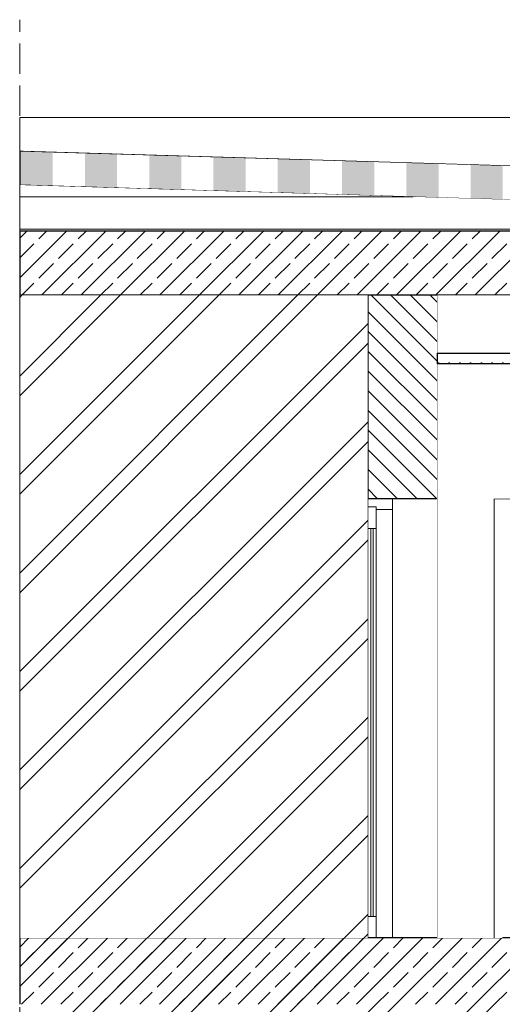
# Model space of a CAD drawing. Header units: centimetres. Extents: x -390 to 677, y -512 to 429.
# Tile 18 of 25: x -390 to -165, y -31 to 429. Entities that reach past the tile are written whole.
import ezdxf

# ---------------------------------------------------------------- set-up
doc = ezdxf.new("R2010")
doc.units = ezdxf.units.CM
doc.header["$MEASUREMENT"] = 0
doc.linetypes.add('Hidden Line', pattern=[19.561111, 14.111111, -5.45])
doc.linetypes.add('Wipeout_Contour', pattern=[100, 0, -100])
for name, color, linetype in [('220 - ŚCIANY WEWNĘTRZNE', 7, 'Continuous'), ('270-Dachy Powłoki', 7, 'Continuous'), ('299-Wymiary Opisy', 7, 'Continuous'), ('440-Stropy', 7, 'Continuous'), ('Drzwi Archicad', 7, 'Continuous'), ('Rozbiórka_Drzwi Archicad', 7, 'Continuous')]:
    doc.layers.add(name, color=color, linetype=linetype)
for name, color, linetype, lineweight in [('220 - ŚCIANY WEWNĘTRZNE_Nr_pióra__27', 7, 'Continuous', 25), ('220 - ŚCIANY WEWNĘTRZNE_Nr_pióra__87', 7, 'Continuous', 13), ('220-Ściany_Nr_pióra__120', 7, 'Continuous', 13), ('220-Ściany_Nr_pióra__18', 9, 'Continuous', 13), ('220-Ściany_Nr_pióra__21', 7, 'Continuous', 25), ('270-Dachy Powłoki_Nr_pióra__19', 255, 'Continuous', 0), ('270-Dachy Powłoki_Nr_pióra__21', 7, 'Continuous', 25), ('299-Wymiary Opisy_Nr_pióra__45', 7, 'Continuous', 15), ('299-Wymiary Opisy_Nr_pióra__6', 7, 'Continuous', 13), ('299-Wymiary Opisy_Nr_pióra__85', 7, 'Continuous', 13), ('440-Stropy_Nr_pióra__21', 7, 'Continuous', 25), ('Drzwi Archicad_Nr_pióra__3', 7, 'Continuous', 13), ('Rozbiórka_220-A Ściany_Nr_pióra__120', 7, 'Continuous', 13), ('Rozbiórka_Drzwi Archicad_Nr_pióra__23', 7, 'Continuous', 15), ('Rozbiórka_Drzwi Archicad_Nr_pióra__3', 7, 'Continuous', 13), ('Rozbiórka_Drzwi Archicad_Nr_pióra__43', 7, 'Continuous', 13), ('Rozbiórka_Drzwi Archicad_Nr_pióra__87', 7, 'Continuous', 13)]:
    doc.layers.add(name, color=color, linetype=linetype, lineweight=lineweight)
doc.styles.add('STYL_AUTOMATYCZNY_2', font='arial.ttf')
doc.dimstyles.new('STYL_AUTOMATYCZNY__1', dxfattribs={"dimtxt": 15, "dimasz": 11.875, "dimexe": 0.18, "dimexo": 0.0625, "dimgap": 0, "dimtad": 1, "dimdec": 0, "dimzin": 0, "dimdsep": 46, "dimtxsty": 'STYL_AUTOMATYCZNY_2', "dimblk": 'ARROWHEAD_6', "dimblk1": 'ARROWHEAD_6', "dimblk2": 'ARROWHEAD_6', "dimcen": 0.09, "dimse1": 1, "dimse2": 1, "dimclrd": 7, "dimclre": 7, "dimclrt": 7, "dimadec": 1, "dimazin": 0, "dimtfac": 1, "dimtdec": 4, "dimtmove": 0, "dimatfit": 3, "dimfxl": 1, "dimtolj": 1, "dimtzin": 0, "dimarcsym": 0})
pattern_1 = [(45, (0, 0), (-9.1924, 9.1924), []), (45, (-4.596, 4.596), (-9.1924, 9.1924), [9.75, -3.25])]

# ---------------------------------------------------------------- blocks, each defined once
blk = doc.blocks.new('*X1')
at = {"layer": '270-Dachy Powłoki', "linetype": 'Continuous', "lineweight": 0, "true_color": 0xffffff}
for points in [[(-389.98, 367.49), (-389.98, 359.99), (-374.98, 359.99), (-374.98, 367.04)], [(-359.98, 366.59), (-359.98, 359.99), (-344.98, 359.99), (-344.98, 366.14)], [(-329.98, 365.69), (-329.98, 359.99), (-314.98, 359.99), (-314.98, 365.24)], [(-299.98, 364.79), (-299.98, 359.99), (-284.98, 359.99), (-284.98, 364.34)], [(-269.98, 363.89), (-269.98, 359.99), (-254.98, 359.99), (-254.98, 363.44)], [(-374.98, 359.99), (-389.98, 359.99), (-389.98, 351.49), (-374.98, 351.04)], [(-344.98, 359.99), (-359.98, 359.99), (-359.98, 350.59), (-344.98, 350.14)], [(-314.98, 359.99), (-329.98, 359.99), (-329.98, 349.69), (-314.98, 349.24)], [(-284.98, 359.99), (-299.98, 359.99), (-299.98, 348.79), (-284.98, 348.34)], [(-254.98, 359.99), (-269.98, 359.99), (-269.98, 347.89), (-254.98, 347.44)], [(-239.98, 362.99), (-239.98, 359.99), (-224.98, 359.99), (-224.98, 362.54)], [(-224.98, 359.99), (-239.98, 359.99), (-239.98, 346.99), (-224.98, 346.54)], [(-209.98, 362.09), (-209.98, 359.99), (-194.98, 359.99), (-194.98, 361.64)], [(-194.98, 359.99), (-209.98, 359.99), (-209.98, 346.09), (-194.98, 345.64)], [(-179.98, 361.19), (-179.98, 360), (-164.98, 360), (-164.98, 360.74)], [(-164.98, 360), (-179.98, 360), (-179.98, 345.19), (-173.38, 345), (-164.98, 345)], [(-173.38, 345), (-164.98, 344.74), (-164.98, 345)]]:
    blk.add_hatch(color=7, dxfattribs=at).paths.add_polyline_path(points)
blk = doc.blocks.new('*D9')
at = {"layer": '299-Wymiary Opisy_Nr_pióra__45', "color": 7, "linetype": 'Continuous', "lineweight": 15}
for p, q in [((53.24, 6.25), (65.74, -6.25)), ((53.24, -24.75), (65.74, -37.25))]:
    blk.add_line(p, q, dxfattribs=at)
at = {"layer": '299-Wymiary Opisy_Nr_pióra__85', "color": 7, "linetype": 'Continuous', "lineweight": 13}
for p, q in [((71.21, 0), (47.77, 0)), ((59.49, -31), (59.49, 0))]:
    blk.add_line(p, q, dxfattribs=at)
blk = doc.blocks.new('ARROWHEAD_6')
at = {"color": 0, "linetype": 'Continuous', "lineweight": 0}
for p, q in [((-0.5, -0.5), (0.5, 0.5)), ((0, 0), (-1, 0))]:
    blk.add_line(p, q, dxfattribs=at)
blk = doc.blocks.new('*D10')
at = {"layer": '299-Wymiary Opisy_Nr_pióra__45', "color": 7, "linetype": 'Continuous', "lineweight": 15}
for p, q in [((65.74, 293.75), (53.24, 306.25)), ((53.24, 6.25), (65.74, -6.25))]:
    blk.add_line(p, q, dxfattribs=at)
at = {"layer": '299-Wymiary Opisy_Nr_pióra__85', "color": 7, "linetype": 'Continuous', "lineweight": 13}
for p, q in [((59.49, 300), (59.49, 309.38)), ((71.21, 300), (47.77, 300)), ((59.49, 0), (59.49, 300)), ((71.21, 0), (47.77, 0))]:
    blk.add_line(p, q, dxfattribs=at)
at = {"layer": '299-Wymiary Opisy_Nr_pióra__6', "color": 7, "lineweight": 13, "insert": (56.49, 132.84), "char_height": 15, "attachment_point": 7, "rotation": 90, "style": 'STYL_AUTOMATYCZNY_2'}
blk.add_mtext('\\A1;{\\pql;\\fArial|b0|i0|c238|p0;\\W1.000000;300}', dxfattribs=at)

msp = doc.modelspace()

# ---------------------------------------------------------------- hatches: boundary and pattern name
at = {"layer": '440-Stropy', "linetype": 'Continuous', "lineweight": 0, "true_color": 0x000000}
h = msp.add_hatch(dxfattribs=at)
h.set_pattern_fill('Beton_zbrojony_0001', color=18, style=0, pattern_type=2)
h.set_pattern_definition(pattern_1)
h.paths.add_polyline_path([(-390.38, 300), (250.47, 300), (250.47, 330), (-390.38, 330)])

# ---------------------------------------------------------------- linework, layer by layer
at = {"layer": '220 - ŚCIANY WEWNĘTRZNE_Nr_pióra__27', "color": 7, "linetype": 'Continuous', "lineweight": 25}
msp.add_line((-228.03, 300), (-228.03, 205), dxfattribs=at)
at = {"layer": '270-Dachy Powłoki_Nr_pióra__21', "color": 7, "linetype": 'Continuous', "lineweight": 25}
for p, q in [((-390.38, 367.51), (-390.38, 351.51)), ((-390.38, 367.51), (326.47, 346)), ((-390.38, 351.51), (326.47, 330))]:
    msp.add_line(p, q, dxfattribs=at)
at = {"layer": '440-Stropy_Nr_pióra__21', "color": 7, "linetype": 'Continuous', "lineweight": 25}
for p, q in [((-390.38, 330), (-390.38, 300)), ((250.47, 330), (-390.38, 330)), ((-228.03, 300), (-390.38, 300)), ((-195.53, 300), (-228.03, 300)), ((250.47, 300), (-195.53, 300)), ((-390.38, 0), (-390.38, -31))]:
    msp.add_line(p, q, dxfattribs=at)
at = {"layer": 'Rozbiórka_Drzwi Archicad_Nr_pióra__23', "color": 7, "linetype": 'Continuous', "lineweight": 15}
msp.add_line((-228.03, 205), (-228.03, 201.2), dxfattribs=at)
at = {"layer": 'Rozbiórka_Drzwi Archicad_Nr_pióra__3', "color": 7, "linetype": 'Continuous', "lineweight": 13}
for p, q in [((-228.04, 201.2), (-228.04, 195.75)), ((-228.04, 0), (-228.04, 5.45))]:
    msp.add_line(p, q, dxfattribs=at)

# ---------------------------------------------------------------- block references
at = {"layer": '270-Dachy Powłoki', "lineweight": 0}
msp.add_blockref('*X1', (0, 0), dxfattribs=at)

# ---------------------------------------------------------------- wipeouts: each hides what was drawn before it
at = {"color": 254, "linetype": 'Wipeout_Contour', "lineweight": 0, "ltscale": 1288.566075}
msp.add_wipeout([(-216.53, 200), (-216.53, 0), (-195.53, 0), (-195.53, 205), (-216.53, 205)], dxfattribs=at).dxf.layer = '220 - ŚCIANY WEWNĘTRZNE'

# ---------------------------------------------------------------- next in the draw order: hatches: boundary and pattern name
at = {"layer": '220 - ŚCIANY WEWNĘTRZNE', "linetype": 'Continuous', "lineweight": 0, "true_color": 0x000000}
h = msp.add_hatch(dxfattribs=at)
h.set_pattern_fill('Cegła_zwykła_0001', color=18, style=0, pattern_type=2)
h.set_pattern_definition([(135, (0, 0), (4.59619, 4.59619), [])])
h.paths.add_polyline_path([(-228.03, 300), (-228.03, 205), (-195.53, 205), (-195.53, 300)])

# ---------------------------------------------------------------- next in the draw order: linework, layer by layer
at = {"layer": '220 - ŚCIANY WEWNĘTRZNE_Nr_pióra__27', "color": 7, "linetype": 'Continuous', "lineweight": 25}
msp.add_line((-195.53, 300), (-195.53, 205), dxfattribs=at)
at = {"layer": '220 - ŚCIANY WEWNĘTRZNE_Nr_pióra__27', "color": 7, "linetype": 'Continuous', "lineweight": 25, "flags": 128}
msp.add_lwpolyline([(-195.53, 205), (-216.53, 205), (-228.03, 205)], dxfattribs=at)
at = {"layer": 'Rozbiórka_Drzwi Archicad_Nr_pióra__87', "color": 7, "linetype": 'Continuous', "lineweight": 13}
msp.add_line((-195.53, 205), (-195.53, 0), dxfattribs=at)

# ---------------------------------------------------------------- next in the draw order: wipeouts: each hides what was drawn before it
at = {"color": 254, "linetype": 'Wipeout_Contour', "lineweight": 0, "ltscale": 1880.861758}
msp.add_wipeout([(-206.86, 346), (-390.38, 346), (-390.38, 330.9), (296.47, 330.9)], dxfattribs=at).dxf.layer = '270-Dachy Powłoki'
at = {"color": 254, "linetype": 'Wipeout_Contour', "lineweight": 0, "ltscale": 1035.899233}
msp.add_wipeout([(-224.03, 200), (-224.03, 0), (-216.53, 0), (-216.53, 200)], dxfattribs=at).dxf.layer = 'Rozbiórka_Drzwi Archicad'

# ---------------------------------------------------------------- next in the draw order: hatches: boundary and pattern name
at = {"layer": '440-Stropy', "linetype": 'Continuous', "lineweight": 0, "true_color": 0x000000}
h = msp.add_hatch(dxfattribs=at)
h.set_pattern_fill('Beton_zbrojony_0001', color=18, style=0, pattern_type=2)
h.set_pattern_definition(pattern_1)
h.paths.add_polyline_path([(-390.38, 0), (-390.38, -31), (250.47, -31), (250.47, 0)])

# ---------------------------------------------------------------- next in the draw order: linework, layer by layer
at = {"layer": '270-Dachy Powłoki_Nr_pióra__19', "color": 255, "linetype": 'Continuous', "lineweight": 0}
for p, q in [((-390.38, 330.9), (-390.38, 346)), ((296.47, 330.9), (-390.38, 330.9))]:
    msp.add_line(p, q, dxfattribs=at)
at = {"layer": '440-Stropy_Nr_pióra__21', "color": 7, "linetype": 'Continuous', "lineweight": 25, "flags": 128}
msp.add_lwpolyline([(250.47, 0), (-224.03, 0), (-228.03, 0), (-390.38, 0)], dxfattribs=at)
at = {"layer": 'Rozbiórka_Drzwi Archicad_Nr_pióra__23', "color": 7, "linetype": 'Continuous', "lineweight": 15}
for p, q in [((-216.53, 205), (-216.53, 200)), ((-224.03, 201.2), (-228.03, 201.2)), ((-224.03, 201.2), (-224.03, 200)), ((-216.53, 200), (-224.03, 200))]:
    msp.add_line(p, q, dxfattribs=at)
at = {"layer": 'Rozbiórka_Drzwi Archicad_Nr_pióra__3', "color": 7, "linetype": 'Continuous', "lineweight": 13}
msp.add_line((-216.53, 200), (-216.53, 0), dxfattribs=at)

# ---------------------------------------------------------------- next in the draw order: wipeouts: each hides what was drawn before it
at = {"color": 254, "linetype": 'Wipeout_Contour', "lineweight": 0, "ltscale": 1044.84641}
msp.add_wipeout([(-228.03, 191.2), (-228.03, 10), (-224.03, 10), (-224.03, 191.2)], dxfattribs=at).dxf.layer = 'Rozbiórka_Drzwi Archicad'

# ---------------------------------------------------------------- next in the draw order: linework, layer by layer
at = {"layer": 'Rozbiórka_Drzwi Archicad_Nr_pióra__3', "color": 7, "linetype": 'Continuous', "lineweight": 13}
for p, q in [((-228.03, 201.2), (-228.03, 191.2)), ((-224.03, 200), (-224.03, 191.2)), ((-224.02, 200), (-224.02, 170.37)), ((-228.04, 192.34), (-228.04, 186.89)), ((-228.03, 191.2), (-228.03, 10)), ((-224.03, 191.2), (-228.03, 191.2)), ((-224.03, 191.2), (-224.03, 10)), ((-228.04, 183.48), (-228.04, 178.03)), ((-228.04, 174.62), (-228.04, 169.17)), ((-224.02, 170.37), (-224.02, 100.6)), ((-228.04, 168.21), (-228.04, 161.44)), ((-228.04, 161.44), (-228.04, 160.3)), ((-228.04, 157.21), (-228.04, 150.44)), ((-228.04, 148.04), (-228.04, 146.21)), ((-228.04, 146.21), (-228.04, 139.44)), ((-228.04, 139.17), (-228.04, 135.21)), ((-228.04, 135.21), (-228.04, 128.44)), ((-228.04, 128.44), (-228.04, 124.86)), ((-228.04, 124.21), (-228.04, 117.45)), ((-228.04, 117.45), (-228.04, 116)), ((-228.04, 113.22), (-228.04, 107.37)), ((-228.04, 107.37), (-228.04, 100.6)), ((-228.04, 93.83), (-228.04, 100.6)), ((-224.02, 30.83), (-224.02, 100.6)), ((-228.04, 87.98), (-228.04, 93.83)), ((-228.04, 83.75), (-228.04, 85.2)), ((-228.04, 76.99), (-228.04, 83.75)), ((-228.04, 72.76), (-228.04, 76.34)), ((-228.04, 65.99), (-228.04, 72.76)), ((-228.04, 62.03), (-228.04, 65.99)), ((-228.04, 54.99), (-228.04, 61.76)), ((-228.04, 53.16), (-228.04, 54.99)), ((-228.04, 43.99), (-228.04, 50.76)), ((-228.04, 39.76), (-228.04, 40.9)), ((-228.04, 32.99), (-228.04, 39.76)), ((-228.04, 26.58), (-228.04, 32.03)), ((-224.02, 1.12), (-224.02, 30.83)), ((-228.04, 17.72), (-228.04, 23.17)), ((-228.04, 8.86), (-228.04, 14.31)), ((-228.03, 10), (-228.03, 0)), ((-224.03, 10), (-228.03, 10)), ((-224.03, 10), (-224.03, 0))]:
    msp.add_line(p, q, dxfattribs=at)
at = {"layer": 'Rozbiórka_Drzwi Archicad_Nr_pióra__43', "color": 7, "linetype": 'Continuous', "lineweight": 13}
for p, q in [((-226.63, 191.2), (-226.63, 10)), ((-225.43, 10), (-225.43, 191.2))]:
    msp.add_line(p, q, dxfattribs=at)

# ---------------------------------------------------------------- next in the draw order: wipeouts: each hides what was drawn before it
at = {"color": 254, "linetype": 'Wipeout_Contour', "lineweight": 0, "ltscale": 1449.590284}
msp.add_wipeout([(-206.86, 346), (-390.38, 351.51), (-390.38, 346)], dxfattribs=at).dxf.layer = '220 - ŚCIANY WEWNĘTRZNE'
at = {"color": 254, "linetype": 'Wipeout_Contour', "lineweight": 0, "ltscale": 1067.490499}
msp.add_wipeout([(-169.03, 0), (-169.03, 300), (-195.53, 300), (-195.53, 0)], dxfattribs=at).dxf.layer = '220 - ŚCIANY WEWNĘTRZNE'

# ---------------------------------------------------------------- next in the draw order: wipeouts: each hides what was drawn before it
at = {"color": 254, "linetype": 'Wipeout_Contour', "lineweight": 0, "ltscale": 2036.7824}
msp.add_wipeout([(306.47, 383.06), (-390.38, 383.06), (-390.38, 367.51), (306.47, 346.6)], dxfattribs=at).dxf.layer = '220 - ŚCIANY WEWNĘTRZNE'
at = {"color": 254, "linetype": 'Wipeout_Contour', "lineweight": 0, "ltscale": 1487.968403}
msp.add_wipeout([(-228.03, 0), (-228.03, 300), (-390.38, 300), (-390.38, 0)], dxfattribs=at).dxf.layer = '220 - ŚCIANY WEWNĘTRZNE'
at = {"color": 254, "linetype": 'Wipeout_Contour', "lineweight": 0, "ltscale": 855.903118}
msp.add_wipeout([(-165.23, 0), (-165.23, 200), (-169.03, 200), (-169.03, 0)], dxfattribs=at).dxf.layer = 'Drzwi Archicad'

# ---------------------------------------------------------------- next in the draw order: linework, layer by layer
at = {"layer": '220 - ŚCIANY WEWNĘTRZNE_Nr_pióra__87', "color": 7, "linetype": 'Continuous', "lineweight": 13}
for p, q in [((-390.38, 383.06), (306.47, 383.06)), ((-390.38, 383.06), (-390.38, 367.51)), ((-390.38, 351.51), (-390.38, 346)), ((-390.38, 346), (-206.86, 346)), ((-390.38, 300), (-390.38, 0))]:
    msp.add_line(p, q, dxfattribs=at)
at = {"layer": 'Rozbiórka_220-A Ściany_Nr_pióra__120', "color": 7, "linetype": 'Hidden Line', "lineweight": 13}
msp.add_line((-390.38, -398.58), (-390.38, 428.68), dxfattribs=at)

# ---------------------------------------------------------------- next in the draw order: dimensions: what is measured, and where the dimension line sits
at = {"layer": '299-Wymiary Opisy', "color": 7, "linetype": 'Continuous', "lineweight": 13}
dim = msp.add_linear_dim(base=(59.49, 0), p1=(-69.95, -31), p2=(-195.53, 0), angle=90, dimstyle='STYL_AUTOMATYCZNY__1', dxfattribs=at)
dim.commit()
dim.dimension.update_dxf_attribs({"geometry": '*D9', "text_midpoint": (48.99, -48.72), "dimtype": 160, "text_rotation": 90})

# ---------------------------------------------------------------- next in the draw order: wipeouts: each hides what was drawn before it
at = {"color": 254, "linetype": 'Wipeout_Contour', "lineweight": 0, "ltscale": 1854.255342}
msp.add_wipeout([(14.17, 201.2), (14.17, 200), (17.97, 200), (17.97, 205), (-169.03, 205), (-169.03, 200), (-165.23, 200), (-165.23, 201.2)], dxfattribs=at).dxf.layer = 'Drzwi Archicad'

# ---------------------------------------------------------------- next in the draw order: linework, layer by layer
at = {"layer": 'Drzwi Archicad_Nr_pióra__3', "color": 7, "linetype": 'Continuous', "lineweight": 13}
for p, q in [((-169.03, 205), (17.97, 205)), ((-169.03, 200), (-169.03, 205)), ((-169.03, 0), (-169.03, 200))]:
    msp.add_line(p, q, dxfattribs=at)

# ---------------------------------------------------------------- next in the draw order: wipeouts: each hides what was drawn before it
at = {"color": 254, "linetype": 'Wipeout_Contour', "lineweight": 0, "ltscale": 1265.764122}
msp.add_wipeout([(206.97, 300), (-169.03, 300), (-169.03, 205), (206.97, 205)], dxfattribs=at).dxf.layer = '220 - ŚCIANY WEWNĘTRZNE'

# ---------------------------------------------------------------- next in the draw order: hatches: boundary and pattern name
at = {"layer": '220-Ściany_Nr_pióra__120', "linetype": 'Continuous', "lineweight": 13}
h = msp.add_hatch(dxfattribs=at)
h.set_pattern_fill('Podwójny_szraf_1_4_0001', style=0, pattern_type=2)
h.set_pattern_definition([(45, (0, 0), (-22.981, 22.981), []), (45, (-4.596, 4.596), (-22.981, 22.981), [])])
h.paths.add_polyline_path([(-390.38, -330), (-390.38, 300), (-228.03, 300), (-228.03, -31), (-141.53, -31), (-141.53, -330), (-235.26, -330)])
at = {"layer": '220-Ściany_Nr_pióra__18', "linetype": 'Continuous', "lineweight": 13}
h = msp.add_hatch(dxfattribs=at)
h.set_pattern_fill('Tynk_0001', color=9, style=0, pattern_type=2)
h.set_pattern_definition([(0, (0, 0), (0, 8.66025), [0, -5]), (0, (2.5, 4.33), (0, 8.66025), [0, -5])])
h.paths.add_polyline_path([(-195.53, 273), (250.47, 273), (250.47, 268), (-195.53, 268)])

# ---------------------------------------------------------------- next in the draw order: linework, layer by layer
at = {"layer": '220-Ściany_Nr_pióra__21', "color": 7, "linetype": 'Continuous', "lineweight": 25, "flags": 128}
msp.add_lwpolyline([(-195.53, 273), (250.47, 273), (250.47, 268), (-195.53, 268)], close=True, dxfattribs=at)

# ---------------------------------------------------------------- next in the draw order: dimensions: what is measured, and where the dimension line sits
at = {"layer": '299-Wymiary Opisy', "color": 7, "linetype": 'Continuous', "lineweight": 13}
dim = msp.add_linear_dim(base=(59.49, 300), p1=(-195.53, 0), p2=(-195.53, 300), angle=90, dimstyle='STYL_AUTOMATYCZNY__1', dxfattribs=at)
dim.commit()
dim.dimension.update_dxf_attribs({"geometry": '*D10', "text_midpoint": (48.99, 149.96), "dimtype": 160, "text_rotation": 90})

doc.saveas('drawing.dxf')
